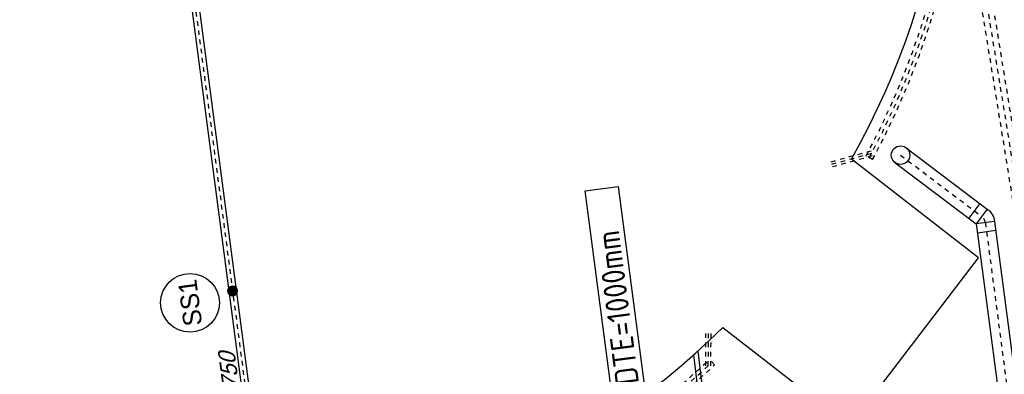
# Model space of a CAD drawing. Header units: metres. Extents: x 118052 to 118564, y 454784 to 455719.
# Tile 74 of 160: x 118256 to 118277, y 455284 to 455292. Entities that reach past the tile are written whole.
import ezdxf
from ezdxf.enums import TextEntityAlignment as Align

# ---------------------------------------------------------------- set-up
doc = ezdxf.new("R2010")
doc.units = ezdxf.units.M
doc.header["$LTSCALE"] = 0.5
doc.linetypes.add('Tauw_HIDDEN2', pattern=[5.6, 4, -1.6])
doc.linetypes.add('Tauw_L_Center2', pattern=[6.499, 4, -0.833, 0.833, -0.833])
for name, color, linetype in [('_gebouwen', 7, 'Continuous'), ('_ob10', 7, 'Continuous'), ('EL_N_A_EB00----REVISIE~-_-----', 1, 'Continuous'), ('GRAAFWERKZAAMHEDEN', 6, 'Continuous'), ('Koningsstal VIEUWPORT', 254, 'Continuous'), ('ZU_B_-_EL999---LW_pvc110_pbr00~H_-----', 1, 'Tauw_L_Center2'), ('ZU_B_-_EL999---LW_pvc110_pbr00~W_-----', 15, 'Tauw_HIDDEN2'), ('ZU_B_-_EL999---LW_pvc110_vbr11~H_-----', 1, 'Tauw_L_Center2'), ('ZU_B_-_EL999---LW_pvc110_vbr11~W_-----', 15, 'Tauw_HIDDEN2'), ('ZU_B_-_EL999---LW_pvc160_vbr11~H_-----', 1, 'Tauw_L_Center2'), ('ZU_B_-_EL999---LW_pvc160_vbr11~W_-----', 8, 'Tauw_HIDDEN2'), ('ZU_B_-_EL999---LX_onb250_sdr00~H_-----', 1, 'Tauw_L_Center2'), ('ZU_B_-_EL999---LX_onb250_sdr00~W_-----', 8, 'Tauw_HIDDEN2'), ('ZU_N_-_AL999---LSSpvc160_vgr11__18_^200~N_-----', 7, 'Continuous'), ('ZU_N_-_AL999---LSSpvc160_vgr11__20_^200~M_-----', 7, 'Continuous'), ('ZU_N_-_EL999---LLVpvc400_vgr11~W_-----', 2, 'Continuous'), ('ZU_N_-_EL999---LLVpvc400_zbr11~H_-----', 2, 'Tauw_L_Center2'), ('ZU_N_-_EL999---LLVpvc400_zbr11~W_-----', 2, 'Continuous'), ('ZU_N_-_EL999---LSSpvc160_vgr11~H_-----', 2, 'Tauw_L_Center2'), ('ZU_N_-_EL999---LSSpvc160_vgr11~W_-----', 8, 'Continuous'), ('ZU_N_-_ML999---LSSpvc160_vgr11__20_^200~M_-----', 7, 'Continuous')]:
    doc.layers.add(name, color=color, linetype=linetype)
doc.styles.add('BURO-025', font='Isocp.shx', dxfattribs={"height": 500})
doc.styles.add('tcb_isocp', font='tcb_isocp.shx')

# ---------------------------------------------------------------- blocks, each defined once
blk = doc.blocks.new('A$C6DFC50BF')
at = {"layer": 'GRAAFWERKZAAMHEDEN'}
blk.add_lwpolyline([(81293, -82922), (88717, -82922), (88717, -83636), (81293, -83636)], close=True, dxfattribs=at)
at = {"layer": 'GRAAFWERKZAAMHEDEN', "color": 2, "style": 'BURO-025'}
blk.add_text('SLEUFBREEDTE=1000mm', height=500, rotation=359.9837, dxfattribs=at).set_placement((81328, -83532))
blk = doc.blocks.new('Leidingen')
at = {"layer": 'ZU_B_-_EL999---LW_pvc110_pbr00~H_-----'}
blk.add_lwpolyline([(-173633.3, -28431.4), (-173509.9, -29320.1)], dxfattribs=at)
at = {"layer": 'ZU_B_-_EL999---LW_pvc110_pbr00~W_-----'}
for points in [[(-173687.8, -28438.9), (-173564.4, -29327.7)], [(-173578.9, -28423.8), (-173455.4, -29312.6)]]:
    blk.add_lwpolyline(points, dxfattribs=at)
at = {"layer": 'ZU_B_-_EL999---LW_pvc110_vbr11~H_-----'}
blk.add_lwpolyline([(-177614, -25216.7), (-176860.2, -25321.2)], dxfattribs=at)
at = {"layer": 'ZU_B_-_EL999---LW_pvc110_vbr11~W_-----'}
for points in [[(-177621.5, -25271.2), (-176867.8, -25375.7)], [(-177606.4, -25162.2), (-176852.7, -25266.8)]]:
    blk.add_lwpolyline(points, dxfattribs=at)
at = {"layer": 'ZU_B_-_EL999---LW_pvc160_vbr11~H_-----'}
for points in [[(-173601.5, -29254.8, 0.1436279), (-164439.4, -32470.3, 0.1583844), (-154141.9, -29709.5, 0.1583845), (-147433.9, -21423.3, 0.1583844), (-146877.5, -10776.7, 0.0933316), (-149643.3, -5022.7), (-143169.1, 1452.7, 0.1989124), (-143145.1, 1510.7), (-143145.2, 2108.2)], [(-172819.2, -702.8, 0.3271499), (-180200.6, -19710.8)], [(-180200.6, -19710.8, 0.0905137), (-177548.2, -25308.9)]]:
    blk.add_lwpolyline(points, format="xyb", dxfattribs=at)
at = {"layer": 'ZU_B_-_EL999---LW_pvc160_vbr11~W_-----'}
for p, q in [((-177613.1, -25355.6), (-177483.2, -25262.2)), ((-173648.2, -29319.8), (-173554.9, -29189.8))]:
    blk.add_line(p, q, dxfattribs=at)
for points in [[(-173648.2, -29319.8, 0.1436279), (-164443.5, -32550.2, 0.1583844), (-154098.4, -29776.6, 0.1583845), (-147359.2, -21451.9, 0.1583844), (-146800.2, -10756, 0.0923313), (-149538.2, -5030.7), (-143112.6, 1396.1, 0.1989124), (-143065.1, 1510.7), (-143065.2, 2108.2)], [(-173554.9, -29189.8, 0.1436279), (-164435.2, -32390.4, 0.1583844), (-154185.5, -29642.4, 0.1583845), (-147508.6, -21394.6, 0.1583844), (-146954.7, -10797.5, 0.0943408), (-149748.6, -5014.8), (-143225.7, 1509.3, 0.1989124), (-143225.1, 1510.7), (-143225.2, 2108.2)], [(-172862.3, -635.3, 0.3271499), (-180277.9, -19731.5, 0.3271499)], [(-172776.2, -770.2, 0.3271499), (-180123.4, -19690.1, 0.3271499)], [(-180277.9, -19731.5, 0.0905137), (-177613.1, -25355.6, 0.0905137)], [(-180123.4, -19690.1, 0.0905137), (-177483.2, -25262.2, 0.0905137)]]:
    blk.add_lwpolyline(points, format="xyb", dxfattribs=at)
at = {"layer": 'ZU_B_-_EL999---LX_onb250_sdr00~H_-----'}
blk.add_lwpolyline([(-183231.8, -30883.3), (-181575.8, -32539.1), (-167475, -32120.9)], dxfattribs=at)
at = {"layer": 'ZU_B_-_EL999---LX_onb250_sdr00~W_-----'}
for points in [[(-183143.5, -30794.9), (-181525.5, -32412.6), (-167926.4, -32009.2)], [(-183320.2, -30971.7), (-181626, -32665.6), (-166969.1, -32230.9)]]:
    blk.add_lwpolyline(points, dxfattribs=at)
at = {"layer": 'ZU_N_-_EL999---LLVpvc400_vgr11~W_-----'}
blk.add_circle((-173633, -29932.6), 200, dxfattribs=at)
at = {"layer": 'ZU_N_-_EL999---LLVpvc400_zbr11~H_-----'}
blk.add_lwpolyline([(-173633, -29932.6), (-175177, -31501, -0.2009204), (-175320.9, -31561.3), (-180897.5, -31561.8, -0.4142007), (-181099.5, -31359.8), (-181100, -25487, 0.4142007), (-181302, -25285), (-182509.8, -25285.1)], format="xyb", dxfattribs=at)
at = {"layer": 'ZU_N_-_EL999---LLVpvc400_zbr11~W_-----', "linetype": 'Continuous'}
for p, q in [((-174894.2, -31498.8), (-175179.2, -31218.2)), ((-175520.9, -31761.3), (-175520.9, -31361.3)), ((-175320.9, -31761.3), (-175320.9, -31361.3)), ((-175034.5, -31641.3), (-175319.5, -31360.7))]:
    blk.add_line(p, q, dxfattribs=at)
at = {"layer": 'ZU_N_-_EL999---LLVpvc400_zbr11~W_-----'}
for points in [[(-173775.5, -29792.3), (-175319.5, -31360.7, -0.2009204), (-175320.9, -31361.3), (-180897.5, -31361.8, -0.4142007), (-180899.5, -31359.8), (-180900, -25486.9, 0.4142007), (-181302, -25085), (-182509.8, -25085.1)], [(-173490.4, -30072.9), (-175034.5, -31641.3, -0.2009204), (-175320.9, -31761.3), (-180897.4, -31761.8, -0.4142007), (-181299.5, -31359.9), (-181300, -25487, 0.4142007), (-181302, -25485), (-182509.8, -25485.1)]]:
    blk.add_lwpolyline(points, format="xyb", dxfattribs=at)
at = {"layer": 'ZU_N_-_EL999---LSSpvc160_vgr11~H_-----'}
blk.add_lwpolyline([(-164770.3, -15224.8), (-180150.7, -15225.8, -0.1989124)], format="xyb", dxfattribs=at)
at = {"layer": 'ZU_N_-_EL999---LSSpvc160_vgr11~W_-----'}
for points in [[(-164770.3, -15304.8), (-190698.6, -15306.4, -0.1989124), (-191151.2, -15119), (-194202.9, -12067.7, -0.1985063), (-194390.4, -11616.1), (-194398.4, -6706.5)], [(-164770.3, -15144.8), (-190698.6, -15146.4, -0.1989124), (-191038.1, -15005.9), (-194089.8, -11954.5, -0.1985063), (-194230.4, -11615.9), (-194238.4, -6706.4)]]:
    blk.add_lwpolyline(points, format="xyb", dxfattribs=at)
at = {"layer": 'ZU_N_-_ML999---LSSpvc160_vgr11__20_^200~M_-----', "flags": 128}
blk.add_lwpolyline([(-174670, -15225.4, 0, 0, 0), (-174653, -15344.2, 0, 91.8, 0), (-174654.3, -15335.2, 91.8, 169.7, 0), (-174658, -15309.4, 169.7, 221.7, 0), (-174663.5, -15270.9, 221.7, 240, 0), (-174670, -15225.4, 240, 221.7, 0), (-174676.6, -15180, 221.7, 169.7, 0), (-174682.1, -15141.4, 169.7, 91.8, 0), (-174685.8, -15115.7, 91.8, 0, 0), (-174687.1, -15106.6, 0, 0, 0), (-174670, -15225.4, 0, 0, 0), (-174715.4, -14909.7, 0, 0, 0)], format="xyseb", dxfattribs=at)
at = {"layer": 'ZU_N_-_ML999---LSSpvc160_vgr11__20_^200~M_-----'}
blk.add_circle((-174805.8, -14280.2), 636, dxfattribs=at)
at = {"layer": 'EL_N_A_EB00----REVISIE~-_-----'}
blk.add_blockref('A$C6DFC50BF', (-262229.9, 59850.1), dxfattribs=at)
at = {"layer": 'ZU_N_-_AL999---LSSpvc160_vgr11__18_^200~N_-----', "style": 'tcb_isocp', "oblique": 20.00024}
blk.add_text('bob. -2.750', height=360, rotation=0.0036, dxfattribs=at).set_placement((-178418.5, -15100.4))
at = {"layer": 'ZU_N_-_AL999---LSSpvc160_vgr11__20_^200~M_-----', "style": 'tcb_isocp'}
blk.add_text('SS1', height=400, dxfattribs=at).set_placement((-174805.8, -14280.2), align=Align.MIDDLE)

msp = doc.modelspace()

# ---------------------------------------------------------------- linework, layer by layer
at = {"layer": '_gebouwen'}
msp.add_lwpolyline([(118273.585, 455288.704, 14.446878), (118270.811, 455285.071), (118273.552, 455282.938), (118276.326, 455286.569)], format="xyb", close=True, dxfattribs=at)
at = {"layer": '_ob10'}
for points in [[(118270.27, 455284.56), (118270.888, 455279.375), (118278.369, 455280.33), (118280.723, 455263.184), (118281.969, 455254.213), (118280.552, 455254.027)], [(118270.179, 455284.478), (118270.801, 455279.263), (118278.283, 455280.218), (118280.624, 455263.17), (118281.839, 455254.297), (118280.54, 455254.126)]]:
    msp.add_lwpolyline(points, dxfattribs=at)

# ---------------------------------------------------------------- block references
at = {"layer": 'Koningsstal VIEUWPORT', "color": 6, "xscale": 0.0009975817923, "yscale": 0.0009975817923, "zscale": 0.0009975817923, "rotation": 97.46987594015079}
msp.add_blockref('Leidingen', (118222.52, 455456.651), dxfattribs=at)

doc.saveas('drawing.dxf')
